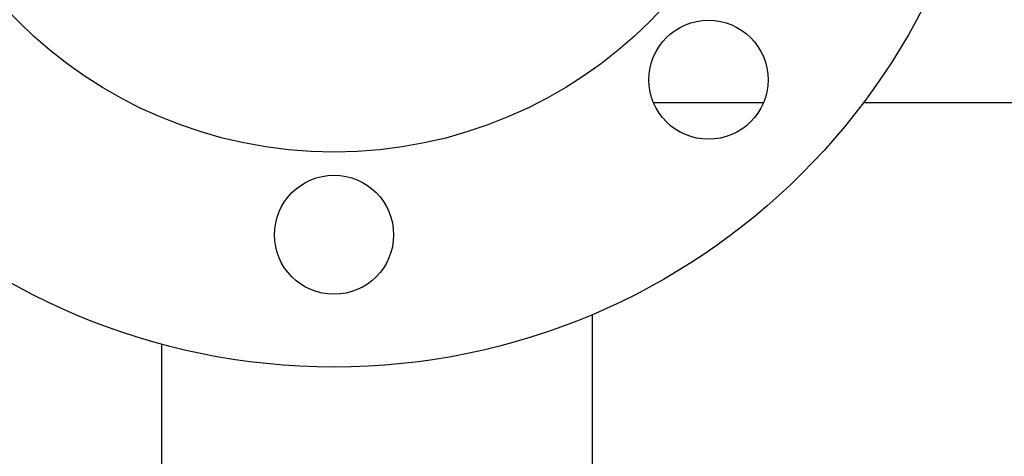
# Model space of a CAD drawing. Header units: inches. Extents: x 0 to 29700, y -16 to 21000.
# Tile 20 of 212: x 3060 to 3208, y 8883 to 8949. Entities that reach past the tile are written whole.
import ezdxf

# ---------------------------------------------------------------- set-up
doc = ezdxf.new("R2010")
doc.units = ezdxf.units.IN
doc.layers.add('254', color=7, linetype='Continuous', true_color=0xffffff)

msp = doc.modelspace()

# ---------------------------------------------------------------- linework, layer by layer
at = {"layer": '254', "color": 2, "linetype": 'Continuous', "lineweight": 25}
for p, q in [((3155.331, 8936.965), (3171.972, 8936.965)), ((3187.084, 8936.965), (3209.585, 8936.965)), ((3146.085, 8904.876), (3146.085, 8789.181)), ((3081.085, 8831.579), (3081.085, 8900.383))]:
    msp.add_line(p, q, dxfattribs=at)
for centre, radius in [((3107.085, 8996.965), 100), ((3107.085, 8996.965), 67.5), ((3163.653, 8940.396), 9), ((3107.085, 8916.965), 9)]:
    msp.add_circle(centre, radius, dxfattribs=at)

doc.saveas('drawing.dxf')
